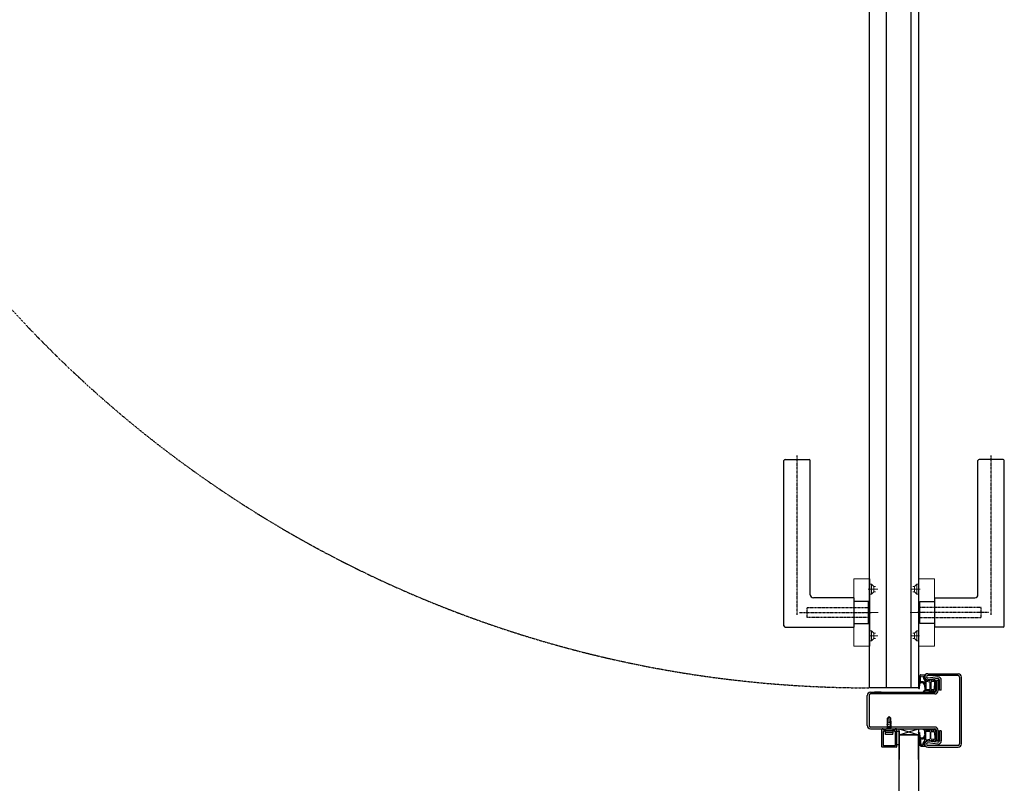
# Model space of a CAD drawing. Header units: millimetres. Extents: x -4577 to 1032787, y -66234 to 201209.
# Tile 206 of 256: x 16688 to 17492, y -13527 to -12904. Entities that reach past the tile are written whole.
import ezdxf

# ---------------------------------------------------------------- set-up
doc = ezdxf.new("R2010")
doc.units = ezdxf.units.MM
for name, pattern in [('510_5_2OG_ELT_1004$0$11-07-22_DS_2OG$0$AUSGEZOGEN', [0]), ('510_5_2OG_ELT_1004$0$11-07-22_DS_2OG$0$STRICHLINIE_S4', [0.095, 0.06, -0.035]), ('510_5_2OG_ELT_1004$0$11-07-22_DS_2OG$0$VERDECKT2_S2', [0.17, 0.1, -0.07])]:
    doc.linetypes.add(name, pattern=pattern)
for name, color, linetype in [('510_5_2OG_ELT_1004$0$11-07-22_DS_2OG$0$2DKont', 8, '510_5_2OG_ELT_1004$0$11-07-22_DS_2OG$0$AUSGEZOGEN'), ('510_5_2OG_ELT_1004$0$11-07-22_DS_2OG$0$2DSchraff', 8, '510_5_2OG_ELT_1004$0$11-07-22_DS_2OG$0$AUSGEZOGEN'), ('510_5_2OG_ELT_1004$0$11-07-22_DS_2OG$0$Mieterausbau', 8, '510_5_2OG_ELT_1004$0$11-07-22_DS_2OG$0$AUSGEZOGEN')]:
    doc.layers.add(name, color=color, linetype=linetype)

# ---------------------------------------------------------------- blocks, each defined once
blk = doc.blocks.new('510_5_2OG_ELT_1004$0$11-07-22_DS_2OG$0$G01_Schr', base_point=(-0.006, -0.01))
at = {"layer": '510_5_2OG_ELT_1004$0$11-07-22_DS_2OG$0$2DSchraff'}
h = blk.add_hatch(color=7, dxfattribs=at)
h.dxf.hatch_style = 2
h.paths.add_polyline_path([(-0.006, 0.0003), (-0.006, 0.00029), (-0.006, 0.00027), (-0.006, 0.00026), (-0.006, 0.00025), (-0.00599, 0.00024), (-0.00599, 0.00022), (-0.00599, 0.00021), (-0.00598, 0.0002), (-0.00598, 0.00019), (-0.00597, 0.00017), (-0.00597, 0.00016), (-0.00596, 0.00015), (-0.00595, 0.00014), (-0.00595, 0.00013), (-0.00594, 0.00012), (-0.00593, 0.00011), (-0.00592, 0.0001), (-0.00591, 0.00009), (-0.0059, 0.00008), (-0.00589, 0.00007), (-0.00588, 0.00006), (-0.00587, 0.00005), (-0.00586, 0.00005), (-0.00585, 0.00004), (-0.00584, 0.00003), (-0.00583, 0.00003), (-0.00581, 0.00002), (-0.0058, 0.00002), (-0.00579, 0.00001), (-0.00578, 0.00001), (-0.00576, 0.00001), (-0.00575, 0), (-0.00574, 0), (-0.00573, 0), (-0.00571, 0), (-0.0057, 0), (-0.0051, 0), (-0.00509, 0), (-0.00507, 0), (-0.00506, 0), (-0.00505, 0), (-0.00504, 0.00001), (-0.00502, 0.00001), (-0.00501, 0.00001), (-0.005, 0.00002), (-0.00499, 0.00002), (-0.00497, 0.00003), (-0.00496, 0.00003), (-0.00495, 0.00004), (-0.00494, 0.00005), (-0.00493, 0.00005), (-0.00492, 0.00006), (-0.00491, 0.00007), (-0.0049, 0.00008), (-0.00489, 0.00009), (-0.00488, 0.0001), (-0.00487, 0.00011), (-0.00486, 0.00012), (-0.00485, 0.00013), (-0.00485, 0.00014), (-0.00484, 0.00015), (-0.00483, 0.00016), (-0.00483, 0.00017), (-0.00482, 0.00019), (-0.00482, 0.0002), (-0.00481, 0.00021), (-0.00481, 0.00022), (-0.00481, 0.00024), (-0.0048, 0.00025), (-0.0048, 0.00026), (-0.0048, 0.00027), (-0.0048, 0.00029), (-0.0048, 0.0003), (-0.0048, 0.00043), (-0.0048, 0.00044), (-0.0048, 0.00045), (-0.0048, 0.00046), (-0.0048, 0.00047), (-0.00479, 0.00049), (-0.00479, 0.0005), (-0.00479, 0.00051), (-0.00478, 0.00052), (-0.00478, 0.00053), (-0.00477, 0.00055), (-0.00477, 0.00056), (-0.00476, 0.00057), (-0.00476, 0.00058), (-0.00475, 0.00059), (-0.00474, 0.0006), (-0.00474, 0.00061), (-0.00473, 0.00062), (-0.00472, 0.00063), (-0.00471, 0.00064), (-0.0047, 0.00065), (-0.00469, 0.00065), (-0.00468, 0.00066), (-0.00468, 0.00067), (-0.00466, 0.00068), (-0.00465, 0.00068), (-0.00464, 0.00069), (-0.00463, 0.00069), (-0.00462, 0.0007), (-0.00461, 0.0007), (-0.0046, 0.00071), (-0.00459, 0.00071), (-0.00457, 0.00072), (-0.00456, 0.00072), (-0.00455, 0.00072), (-0.00454, 0.00072), (-0.00453, 0.00072), (-0.00379, 0.00079), (-0.00378, 0.00079), (-0.00377, 0.00079), (-0.00377, 0.00079), (-0.00376, 0.00079), (-0.00375, 0.00079), (-0.00374, 0.0008), (-0.00374, 0.0008), (-0.00373, 0.0008), (-0.00372, 0.0008), (-0.00371, 0.00081), (-0.00371, 0.00081), (-0.0037, 0.00081), (-0.00369, 0.00081), (-0.00368, 0.00082), (-0.00368, 0.00082), (-0.00367, 0.00083), (-0.00366, 0.00083), (-0.00366, 0.00083), (-0.00365, 0.00084), (-0.00364, 0.00084), (-0.00364, 0.00085), (-0.00363, 0.00085), (-0.00362, 0.00086), (-0.00362, 0.00086), (-0.00361, 0.00087), (-0.00361, 0.00087), (-0.0036, 0.00088), (-0.00359, 0.00089), (-0.00359, 0.00089), (-0.00358, 0.0009), (-0.00358, 0.0009), (-0.00357, 0.00091), (-0.00357, 0.00092), (-0.00357, 0.00092), (-0.00356, 0.00093), (-0.00356, 0.00094), (-0.00302, 0.00186), (-0.00301, 0.0019), (-0.00301, 0.00195), (-0.003, 0.00199), (-0.00301, 0.00204), (-0.00301, 0.00208), (-0.00302, 0.00213), (-0.00303, 0.00217), (-0.00305, 0.00221), (-0.00307, 0.00225), (-0.0031, 0.00229), (-0.00312, 0.00233), (-0.00315, 0.00236), (-0.00319, 0.00239), (-0.00322, 0.00242), (-0.00326, 0.00244), (-0.0033, 0.00246), (-0.00335, 0.00248), (-0.00339, 0.00249), (-0.00343, 0.0025), (-0.00348, 0.0025), (-0.00352, 0.0025), (-0.00357, 0.0025), (-0.00361, 0.00249), (-0.00366, 0.00248), (-0.0037, 0.00246), (-0.00374, 0.00244), (-0.00378, 0.00242), (-0.00382, 0.00239), (-0.00385, 0.00236), (-0.00388, 0.00233), (-0.00391, 0.00229), (-0.00393, 0.00225), (-0.00395, 0.00221), (-0.00397, 0.00217), (-0.00398, 0.00213), (-0.00399, 0.00208), (-0.004, 0.00205), (-0.00401, 0.00202), (-0.00402, 0.00199), (-0.00404, 0.00196), (-0.00405, 0.00193), (-0.00407, 0.0019), (-0.00409, 0.00187), (-0.00412, 0.00185), (-0.00414, 0.00183), (-0.00417, 0.00181), (-0.0042, 0.00179), (-0.00423, 0.00178), (-0.00426, 0.00176), (-0.00429, 0.00175), (-0.00433, 0.00175), (-0.00436, 0.00174), (-0.00439, 0.00174), (-0.00443, 0.00174), (-0.00446, 0.00175), (-0.00449, 0.00175), (-0.00452, 0.00176), (-0.00456, 0.00177), (-0.00459, 0.00179), (-0.00462, 0.00181), (-0.00464, 0.00183), (-0.00467, 0.00185), (-0.00469, 0.00187), (-0.00471, 0.0019), (-0.00473, 0.00192), (-0.00475, 0.00195), (-0.00477, 0.00198), (-0.00478, 0.00201), (-0.00479, 0.00205), (-0.00479, 0.00208), (-0.0048, 0.00211), (-0.0048, 0.00215), (-0.0048, 0.0135), (-0.0048, 0.01351), (-0.0048, 0.01353), (-0.0048, 0.01354), (-0.0048, 0.01355), (-0.00479, 0.01356), (-0.00479, 0.01358), (-0.00479, 0.01359), (-0.00478, 0.0136), (-0.00478, 0.01361), (-0.00477, 0.01363), (-0.00477, 0.01364), (-0.00476, 0.01365), (-0.00475, 0.01366), (-0.00475, 0.01367), (-0.00474, 0.01368), (-0.00473, 0.01369), (-0.00472, 0.0137), (-0.00471, 0.01371), (-0.0047, 0.01372), (-0.00469, 0.01373), (-0.00468, 0.01374), (-0.00467, 0.01375), (-0.00466, 0.01375), (-0.00465, 0.01376), (-0.00464, 0.01377), (-0.00463, 0.01377), (-0.00461, 0.01378), (-0.0046, 0.01378), (-0.00459, 0.01379), (-0.00458, 0.01379), (-0.00456, 0.01379), (-0.00455, 0.0138), (-0.00454, 0.0138), (-0.00453, 0.0138), (-0.00451, 0.0138), (-0.0045, 0.0138), (0.0045, 0.0138), (0.00451, 0.0138), (0.00453, 0.0138), (0.00454, 0.0138), (0.00455, 0.0138), (0.00456, 0.01379), (0.00458, 0.01379), (0.00459, 0.01379), (0.0046, 0.01378), (0.00461, 0.01378), (0.00463, 0.01377), (0.00464, 0.01377), (0.00465, 0.01376), (0.00466, 0.01375), (0.00467, 0.01375), (0.00468, 0.01374), (0.00469, 0.01373), (0.0047, 0.01372), (0.00471, 0.01371), (0.00472, 0.0137), (0.00473, 0.01369), (0.00474, 0.01368), (0.00475, 0.01367), (0.00475, 0.01366), (0.00476, 0.01365), (0.00477, 0.01364), (0.00477, 0.01363), (0.00478, 0.01361), (0.00478, 0.0136), (0.00479, 0.01359), (0.00479, 0.01358), (0.00479, 0.01356), (0.0048, 0.01355), (0.0048, 0.01354), (0.0048, 0.01353), (0.0048, 0.01351), (0.0048, 0.0135), (0.0048, 0.00215), (0.0048, 0.00211), (0.00479, 0.00208), (0.00479, 0.00205), (0.00478, 0.00201), (0.00477, 0.00198), (0.00475, 0.00195), (0.00473, 0.00192), (0.00471, 0.0019), (0.00469, 0.00187), (0.00467, 0.00185), (0.00464, 0.00183), (0.00462, 0.00181), (0.00459, 0.00179), (0.00456, 0.00177), (0.00453, 0.00176), (0.00449, 0.00175), (0.00446, 0.00175), (0.00443, 0.00174), (0.00439, 0.00174), (0.00436, 0.00174), (0.00433, 0.00175), (0.00429, 0.00175), (0.00426, 0.00176), (0.00423, 0.00178), (0.0042, 0.00179), (0.00417, 0.00181), (0.00414, 0.00183), (0.00412, 0.00185), (0.00409, 0.00187), (0.00407, 0.0019), (0.00405, 0.00193), (0.00404, 0.00195), (0.00402, 0.00198), (0.00401, 0.00202), (0.004, 0.00205), (0.00399, 0.00208), (0.00398, 0.00213), (0.00397, 0.00217), (0.00395, 0.00221), (0.00393, 0.00225), (0.0039, 0.00229), (0.00388, 0.00232), (0.00385, 0.00236), (0.00381, 0.00239), (0.00377, 0.00241), (0.00374, 0.00244), (0.00369, 0.00246), (0.00365, 0.00247), (0.00361, 0.00249), (0.00356, 0.00249), (0.00352, 0.0025), (0.00347, 0.0025), (0.00343, 0.0025), (0.00338, 0.00249), (0.00334, 0.00248), (0.0033, 0.00246), (0.00325, 0.00244), (0.00322, 0.00242), (0.00318, 0.00239), (0.00314, 0.00236), (0.00311, 0.00233), (0.00308, 0.00229), (0.00306, 0.00226), (0.00304, 0.00222), (0.00302, 0.00217), (0.003, 0.00213), (0.00299, 0.00209), (0.00299, 0.00204), (0.00298, 0.002), (0.00298, 0.00195), (0.00299, 0.00191), (0.003, 0.00186), (0.00353, 0.00094), (0.00354, 0.00093), (0.00354, 0.00093), (0.00355, 0.00092), (0.00355, 0.00091), (0.00355, 0.00091), (0.00356, 0.0009), (0.00356, 0.00089), (0.00357, 0.00089), (0.00358, 0.00088), (0.00358, 0.00088), (0.00359, 0.00087), (0.00359, 0.00087), (0.0036, 0.00086), (0.0036, 0.00085), (0.00361, 0.00085), (0.00362, 0.00085), (0.00362, 0.00084), (0.00363, 0.00084), (0.00364, 0.00083), (0.00364, 0.00083), (0.00365, 0.00082), (0.00366, 0.00082), (0.00367, 0.00082), (0.00367, 0.00081), (0.00368, 0.00081), (0.00369, 0.00081), (0.0037, 0.00081), (0.0037, 0.0008), (0.00371, 0.0008), (0.00372, 0.0008), (0.00373, 0.0008), (0.00373, 0.00079), (0.00374, 0.00079), (0.00375, 0.00079), (0.00376, 0.00079), (0.00377, 0.00079), (0.00453, 0.00072), (0.00454, 0.00072), (0.00455, 0.00072), (0.00456, 0.00072), (0.00457, 0.00072), (0.00459, 0.00071), (0.0046, 0.00071), (0.00461, 0.0007), (0.00462, 0.0007), (0.00463, 0.00069), (0.00464, 0.00069), (0.00465, 0.00068), (0.00466, 0.00068), (0.00468, 0.00067), (0.00468, 0.00066), (0.00469, 0.00065), (0.0047, 0.00065), (0.00471, 0.00064), (0.00472, 0.00063), (0.00473, 0.00062), (0.00474, 0.00061), (0.00474, 0.0006), (0.00475, 0.00059), (0.00476, 0.00058), (0.00476, 0.00057), (0.00477, 0.00056), (0.00477, 0.00055), (0.00478, 0.00053), (0.00478, 0.00052), (0.00479, 0.00051), (0.00479, 0.0005), (0.00479, 0.00049), (0.0048, 0.00047), (0.0048, 0.00046), (0.0048, 0.00045), (0.0048, 0.00044), (0.0048, 0.00043), (0.0048, 0.0003), (0.0048, 0.00029), (0.0048, 0.00027), (0.0048, 0.00026), (0.0048, 0.00025), (0.00481, 0.00024), (0.00481, 0.00022), (0.00481, 0.00021), (0.00482, 0.0002), (0.00482, 0.00019), (0.00483, 0.00017), (0.00483, 0.00016), (0.00484, 0.00015), (0.00485, 0.00014), (0.00485, 0.00013), (0.00486, 0.00012), (0.00487, 0.00011), (0.00488, 0.0001), (0.00489, 0.00009), (0.0049, 0.00008), (0.00491, 0.00007), (0.00492, 0.00006), (0.00493, 0.00005), (0.00494, 0.00005), (0.00495, 0.00004), (0.00496, 0.00003), (0.00497, 0.00003), (0.00499, 0.00002), (0.005, 0.00002), (0.00501, 0.00001), (0.00502, 0.00001), (0.00504, 0.00001), (0.00505, 0), (0.00506, 0), (0.00507, 0), (0.00509, 0), (0.0051, 0), (0.0057, 0), (0.00571, 0), (0.00573, 0), (0.00574, 0), (0.00575, 0), (0.00576, 0.00001), (0.00578, 0.00001), (0.00579, 0.00001), (0.0058, 0.00002), (0.00581, 0.00002), (0.00583, 0.00003), (0.00584, 0.00003), (0.00585, 0.00004), (0.00586, 0.00005), (0.00587, 0.00005), (0.00588, 0.00006), (0.00589, 0.00007), (0.0059, 0.00008), (0.00591, 0.00009), (0.00592, 0.0001), (0.00593, 0.00011), (0.00594, 0.00012), (0.00595, 0.00013), (0.00595, 0.00014), (0.00596, 0.00015), (0.00597, 0.00016), (0.00597, 0.00017), (0.00598, 0.00019), (0.00598, 0.0002), (0.00599, 0.00021), (0.00599, 0.00022), (0.00599, 0.00024), (0.006, 0.00025), (0.006, 0.00026), (0.006, 0.00027), (0.006, 0.00029), (0.006, 0.0003), (0.006, 0.0147), (0.006, 0.01471), (0.006, 0.01473), (0.006, 0.01474), (0.006, 0.01475), (0.00599, 0.01476), (0.00599, 0.01478), (0.00599, 0.01479), (0.00598, 0.0148), (0.00598, 0.01481), (0.00597, 0.01483), (0.00597, 0.01484), (0.00596, 0.01485), (0.00595, 0.01486), (0.00595, 0.01487), (0.00594, 0.01488), (0.00593, 0.01489), (0.00592, 0.0149), (0.00591, 0.01491), (0.0059, 0.01492), (0.00589, 0.01493), (0.00588, 0.01494), (0.00587, 0.01495), (0.00586, 0.01495), (0.00585, 0.01496), (0.00584, 0.01497), (0.00583, 0.01497), (0.00581, 0.01498), (0.0058, 0.01498), (0.00579, 0.01499), (0.00578, 0.01499), (0.00576, 0.01499), (0.00575, 0.015), (0.00574, 0.015), (0.00573, 0.015), (0.00571, 0.015), (0.0057, 0.015), (-0.0057, 0.015), (-0.00571, 0.015), (-0.00573, 0.015), (-0.00574, 0.015), (-0.00575, 0.015), (-0.00576, 0.01499), (-0.00578, 0.01499), (-0.00579, 0.01499), (-0.0058, 0.01498), (-0.00581, 0.01498), (-0.00583, 0.01497), (-0.00584, 0.01497), (-0.00585, 0.01496), (-0.00586, 0.01495), (-0.00587, 0.01495), (-0.00588, 0.01494), (-0.00589, 0.01493), (-0.0059, 0.01492), (-0.00591, 0.01491), (-0.00592, 0.0149), (-0.00593, 0.01489), (-0.00594, 0.01488), (-0.00595, 0.01487), (-0.00595, 0.01486), (-0.00596, 0.01485), (-0.00597, 0.01484), (-0.00597, 0.01483), (-0.00598, 0.01481), (-0.00598, 0.0148), (-0.00599, 0.01479), (-0.00599, 0.01478), (-0.00599, 0.01476), (-0.006, 0.01475), (-0.006, 0.01474), (-0.006, 0.01473), (-0.006, 0.01471), (-0.006, 0.0147)])
at = {"layer": '510_5_2OG_ELT_1004$0$11-07-22_DS_2OG$0$2DKont'}
for p, q in [((-0.006, 0.0003), (-0.006, 0.0147)), ((-0.0057, 0.015), (0.0057, 0.015)), ((-0.0048, 0.00215), (-0.0048, 0.0135)), ((-0.0045, 0.0138), (0.0045, 0.0138)), ((0.0048, 0.0135), (0.0048, 0.00215)), ((0.006, 0.0147), (0.006, 0.0003)), ((-0.0057, 0), (-0.0051, 0)), ((-0.0048, 0.0003), (-0.0048, 0.00043)), ((-0.00379, 0.00079), (-0.00453, 0.00072)), ((-0.00302, 0.00186), (-0.00356, 0.00094)), ((-0.003, 0.0045), (-0.00315, 0.0026)), ((0.00315, 0.0026), (-0.00315, 0.0026)), ((-0.00315, 0.0026), (-0.00275, 0.0013)), ((-0.003, 0.0045), (0.003, 0.0045)), ((0.00275, 0.0013), (-0.00275, 0.0013)), ((-0.00275, 0), (-0.00275, 0.0013)), ((0.00275, 0), (-0.00275, 0)), ((-0.00135, 0), (-0.00135, -0.00865)), ((0.00315, 0.0026), (0.00275, 0.0013)), ((0.00275, 0.0013), (0.00275, 0)), ((0.003, 0.0045), (0.00315, 0.0026)), ((0.003, 0.00186), (0.00353, 0.00094)), ((0.00377, 0.00079), (0.00453, 0.00072)), ((0.0048, 0.00043), (0.0048, 0.0003)), ((0.0051, 0), (0.0057, 0)), ((0.0019, -0.0005), (-0.0019, -0.00125)), ((-0.0019, -0.00125), (-0.0019, -0.00125)), ((-0.0019, -0.00125), (-0.00135, -0.00136)), ((0.0019, -0.002), (-0.0019, -0.00275)), ((-0.0019, -0.00275), (-0.00135, -0.00286)), ((0.0019, -0.0035), (-0.0019, -0.00425)), ((-0.0019, -0.00425), (-0.00135, -0.00436)), ((0.0019, -0.005), (-0.0019, -0.00575)), ((-0.0019, -0.00575), (-0.00135, -0.00586)), ((0, -0.00538), (0, -0.01)), ((0.00135, 0), (0.00135, -0.00865)), ((0.00135, -0.00039), (0.0019, -0.0005)), ((0.00135, -0.00189), (0.0019, -0.002)), ((0.00135, -0.00339), (0.0019, -0.0035)), ((0.00135, -0.00489), (0.0019, -0.005)), ((0, -0.01), (-0.00135, -0.00865)), ((0.00135, -0.00865), (0, -0.00905)), ((0, -0.01), (0.00135, -0.00865))]:
    blk.add_line(p, q, dxfattribs=at)
for centre, radius, start, end in [((-0.0057, 0.0147), 0.0003, 90, 180), ((-0.0045, 0.0135), 0.0003, 90, 180), ((0.0045, 0.0135), 0.0003, 0, 90), ((0.0057, 0.0147), 0.0003, 0, 90), ((-0.0057, 0.0003), 0.0003, 180, 270), ((-0.0051, 0.0003), 0.0003, 270, 360), ((-0.00439, 0.00215), 0.000406, 180, 350.66978), ((-0.0045, 0.00043), 0.0003, 95, 180), ((-0.00382, 0.00109), 0.0003, 275, 330), ((0.00379, 0.00109), 0.0003, 210, 265), ((0.00439, 0.00215), 0.000406, 189.33022, 360), ((0.0045, 0.00043), 0.0003, 0, 85), ((0.0051, 0.0003), 0.0003, 180, 270), ((0.0057, 0.0003), 0.0003, 270, 360)]:
    blk.add_arc(centre, radius, start, end, dxfattribs=at)
blk = doc.blocks.new('510_5_2OG_ELT_1004$0$11-07-22_DS_2OG$0$DichtngKämpfer', base_point=(-0.0095, -0.00178, -0.00443))
for p, q in [((-0.00868, 0.01107), (-0.0093, 0.01107)), ((-0.0093, 0.01067), (-0.00872, 0.01067)), ((-0.00742, 0.01244), (-0.00868, 0.01107)), ((-0.00765, 0.01127), (-0.00706, 0.01211)), ((-0.00705, 0.01127), (-0.00765, 0.01127)), ((-0.00587, 0.01244), (-0.00705, 0.01127)), ((-0.0061, 0.01125), (-0.00551, 0.0121)), ((-0.00529, 0.0113), (-0.0061, 0.01125)), ((-0.00412, 0.01244), (-0.00529, 0.0113)), ((-0.00434, 0.0113), (-0.00376, 0.0121)), ((-0.00078, 0.01148), (-0.00434, 0.0113)), ((-0.00434, 0.01), (-0.00434, 0.00444)), ((-0.00121, 0.01048), (-0.00404, 0.0103)), ((-0.00091, 0.00377), (-0.00091, 0.01018)), ((-0.00015, 0.00836), (-0.00015, 0.01107)), ((0.00124, 0.01249), (0.00124, 0.01249)), ((0.0043, 0.00943), (0.00389, 0.0056)), ((0.00496, 0.00908), (0.00389, -0.00097)), ((-0.0093, 0.00387), (-0.00786, 0.002)), ((-0.00757, 0.00294), (-0.00697, 0.00296)), ((-0.00741, 0.0022), (-0.00757, 0.00294)), ((-0.00697, 0.00296), (-0.00563, 0.00216)), ((-0.00589, 0.00304), (-0.0054, 0.00308)), ((-0.00538, 0.00256), (-0.00589, 0.00304)), ((-0.0054, 0.00308), (-0.00352, 0.00238)), ((-0.00342, 0.00287), (-0.00413, 0.00311)), ((-0.00211, 0.00273), (-0.00413, 0.00311)), ((-0.00126, 0.00348), (-0.00403, 0.00414)), ((-0.00015, 0.00293), (-0.00015, 0.00619)), ((0.00042, 0.00636), (-0.00004, 0.00771)), ((0.00379, 0.0046), (0.00325, -0.00052)), ((0.00306, -0.00155), (0.00001, -0.00178)), ((0.00318, -0.00054), (0.00138, -0.00067))]:
    blk.add_line(p, q)
blk.add_lwpolyline([(-0.00829, 0.00423), (-0.00829, 0.00422), (-0.00829, 0.0042), (-0.00829, 0.00419), (-0.00829, 0.00418), (-0.00829, 0.00416), (-0.00828, 0.00415), (-0.00828, 0.00414), (-0.00828, 0.00412), (-0.00827, 0.00411), (-0.00827, 0.0041), (-0.00826, 0.00409), (-0.00825, 0.00408), (-0.00825, 0.00406), (-0.00824, 0.00405), (-0.00823, 0.00404), (-0.00822, 0.00403), (-0.00821, 0.00402), (-0.00818, 0.00399), (-0.00817, 0.00398), (-0.00816, 0.00398), (-0.00815, 0.00397), (-0.00814, 0.00396), (-0.00813, 0.00396), (-0.00811, 0.00395), (-0.0081, 0.00395), (-0.00809, 0.00394), (-0.00808, 0.00394), (-0.00806, 0.00393), (-0.00805, 0.00393), (-0.00804, 0.00393), (-0.00802, 0.00393), (-0.00801, 0.00393), (-0.008, 0.00392), (-0.00798, 0.00393), (-0.00538, 0.00409), (-0.00537, 0.00409), (-0.00535, 0.00409), (-0.00534, 0.00409), (-0.00533, 0.0041), (-0.00532, 0.0041), (-0.0053, 0.0041), (-0.00529, 0.00411), (-0.00528, 0.00411), (-0.00527, 0.00412), (-0.00526, 0.00412), (-0.00525, 0.00413), (-0.00523, 0.00413), (-0.00522, 0.00414), (-0.00521, 0.00415), (-0.0052, 0.00416), (-0.00515, 0.00421), (-0.00514, 0.00422), (-0.00514, 0.00423), (-0.00513, 0.00424), (-0.00512, 0.00425), (-0.00512, 0.00427), (-0.00511, 0.00428), (-0.00511, 0.00429), (-0.0051, 0.0043), (-0.0051, 0.00431), (-0.0051, 0.00433), (-0.0051, 0.00434), (-0.00509, 0.00435), (-0.00509, 0.00436), (-0.00509, 0.00438), (-0.00509, 0.00439), (-0.00509, 0.01), (-0.00509, 0.01001), (-0.00509, 0.01003), (-0.00509, 0.01004), (-0.0051, 0.01005), (-0.0051, 0.01006), (-0.0051, 0.01008), (-0.00511, 0.01009), (-0.00511, 0.0101), (-0.00511, 0.01011), (-0.00512, 0.01013), (-0.00513, 0.01014), (-0.00513, 0.01015), (-0.00514, 0.01016), (-0.00515, 0.01017), (-0.00515, 0.01018), (-0.00516, 0.01019), (-0.00521, 0.01024), (-0.00522, 0.01025), (-0.00523, 0.01025), (-0.00524, 0.01026), (-0.00525, 0.01027), (-0.00526, 0.01027), (-0.00528, 0.01028), (-0.00529, 0.01028), (-0.0053, 0.01029), (-0.00531, 0.01029), (-0.00533, 0.01029), (-0.00534, 0.0103), (-0.00535, 0.0103), (-0.00537, 0.0103), (-0.00538, 0.0103), (-0.00539, 0.0103), (-0.00748, 0.01027), (-0.00749, 0.01027), (-0.0075, 0.01027), (-0.00752, 0.01027), (-0.00753, 0.01027), (-0.00754, 0.01027), (-0.00755, 0.01027), (-0.00756, 0.01026), (-0.00757, 0.01026), (-0.00759, 0.01026), (-0.0076, 0.01025), (-0.00761, 0.01025), (-0.00762, 0.01024), (-0.00763, 0.01024), (-0.00764, 0.01023), (-0.00774, 0.01012), (-0.00775, 0.01011), (-0.00775, 0.0101), (-0.00776, 0.01009), (-0.00776, 0.01008), (-0.00777, 0.01007), (-0.00777, 0.01005), (-0.00777, 0.01004), (-0.00778, 0.01003), (-0.00778, 0.01002), (-0.0078, 0.00986), (-0.00783, 0.0097), (-0.00785, 0.00954), (-0.00787, 0.00938), (-0.00789, 0.00922), (-0.00792, 0.00906), (-0.00794, 0.0089), (-0.00796, 0.00874), (-0.00798, 0.00858), (-0.008, 0.00842), (-0.00802, 0.00826), (-0.00803, 0.0081), (-0.00805, 0.00794), (-0.00807, 0.00778), (-0.00809, 0.00762), (-0.0081, 0.00746), (-0.00812, 0.0073), (-0.00813, 0.00713), (-0.00815, 0.00697), (-0.00816, 0.00681), (-0.00817, 0.00665), (-0.00818, 0.00649), (-0.0082, 0.00633), (-0.00821, 0.00617), (-0.00822, 0.00601), (-0.00823, 0.00585), (-0.00824, 0.00568), (-0.00824, 0.00552), (-0.00825, 0.00536), (-0.00826, 0.0052), (-0.00827, 0.00504), (-0.00827, 0.00488), (-0.00828, 0.00472), (-0.00828, 0.00455), (-0.00829, 0.00439)], close=True)
for points in [[(-0.00404, 0.0103), (-0.00409, 0.0103), (-0.00414, 0.01028), (-0.00419, 0.01026), (-0.00423, 0.01023), (-0.00427, 0.01019), (-0.0043, 0.01015), (-0.00432, 0.0101), (-0.00434, 0.01005), (-0.00434, 0.01)], [(-0.00376, 0.0121), (-0.00373, 0.01214), (-0.00372, 0.01218), (-0.00371, 0.01222), (-0.00371, 0.01227), (-0.00372, 0.01231), (-0.00374, 0.01236), (-0.00376, 0.01239), (-0.00379, 0.01243), (-0.00383, 0.01245), (-0.00387, 0.01247), (-0.00391, 0.01249), (-0.00395, 0.01249), (-0.004, 0.01249), (-0.00404, 0.01248), (-0.00408, 0.01246), (-0.00412, 0.01244)], [(-0.00091, 0.01018), (-0.00091, 0.01023), (-0.00092, 0.01028), (-0.00095, 0.01033), (-0.00098, 0.01037), (-0.00101, 0.01041), (-0.00106, 0.01044), (-0.0011, 0.01046), (-0.00115, 0.01048), (-0.00121, 0.01048)], [(-0.00078, 0.01148), (-0.00064, 0.01148), (-0.0005, 0.01149), (-0.00037, 0.01151), (-0.00023, 0.01153), (-0.0001, 0.01157), (0.00003, 0.01161), (0.00015, 0.01166), (0.00028, 0.01172), (0.0004, 0.01179), (0.00051, 0.01186), (0.00062, 0.01194), (0.00073, 0.01203), (0.00083, 0.01212), (0.00092, 0.01222), (0.001, 0.01233), (0.00108, 0.01244)], [(-0.00016, 0.01107), (-0.00001, 0.01113), (0.00014, 0.0112), (0.00028, 0.01128), (0.00042, 0.01137), (0.00055, 0.01147), (0.00068, 0.01157), (0.0008, 0.01168), (0.00091, 0.0118), (0.00102, 0.01192), (0.00112, 0.01205), (0.00121, 0.01218), (0.0013, 0.01232)], [(-0.00015, 0.00836), (-0.00015, 0.00823), (-0.00014, 0.0081), (-0.00011, 0.00797), (-0.00008, 0.00784), (-0.00004, 0.00771)], [(0.00129, 0.01232), (0.0013, 0.01234), (0.00131, 0.01236), (0.00131, 0.01238), (0.00131, 0.0124), (0.0013, 0.01242), (0.00129, 0.01244), (0.00128, 0.01246), (0.00127, 0.01247), (0.00125, 0.01249), (0.00123, 0.01249), (0.00121, 0.0125), (0.00119, 0.0125), (0.00117, 0.0125), (0.00115, 0.01249), (0.00113, 0.01249), (0.00111, 0.01247), (0.00109, 0.01246), (0.00108, 0.01244), (0.00107, 0.01242)], [(0.00496, 0.00908), (0.00498, 0.00913), (0.00499, 0.00918), (0.005, 0.00924), (0.005, 0.00929), (0.00499, 0.00935), (0.00497, 0.0094), (0.00494, 0.00945), (0.00491, 0.0095), (0.00487, 0.00954), (0.00483, 0.00957), (0.00478, 0.0096), (0.00473, 0.00961), (0.00467, 0.00963), (0.00461, 0.00963), (0.00456, 0.00962), (0.0045, 0.00961), (0.00445, 0.00959), (0.00441, 0.00956), (0.00436, 0.00952), (0.00433, 0.00948), (0.0043, 0.00943)], [(-0.00434, 0.00444), (-0.00434, 0.00439), (-0.00432, 0.00434), (-0.0043, 0.00429), (-0.00427, 0.00424), (-0.00423, 0.00421), (-0.00418, 0.00418), (-0.00414, 0.00416), (-0.00408, 0.00414), (-0.00403, 0.00414)], [(-0.00352, 0.00238), (-0.00347, 0.00238), (-0.00343, 0.00239), (-0.00339, 0.00241), (-0.00335, 0.00243), (-0.00331, 0.00247), (-0.00329, 0.0025), (-0.00327, 0.00254), (-0.00325, 0.00258), (-0.00325, 0.00263), (-0.00325, 0.00267), (-0.00326, 0.00272), (-0.00328, 0.00276), (-0.00331, 0.00279), (-0.00334, 0.00283), (-0.00338, 0.00285), (-0.00342, 0.00287)], [(-0.00017, -0.00147), (-0.00009, -0.00134), (-0.00002, -0.00121), (0.00004, -0.00107), (0.00009, -0.00093), (0.00014, -0.00079), (0.00018, -0.00064), (0.00021, -0.00049), (0.00023, -0.00035), (0.00025, -0.0002), (0.00026, -0.00004), (0.00025, 0.00011), (0.00024, 0.00026), (0.00023, 0.00041), (0.0002, 0.00055), (0.00017, 0.0007), (0.00012, 0.00085), (0.00007, 0.00099), (0.00002, 0.00113), (-0.00005, 0.00126), (-0.00012, 0.00139), (-0.0002, 0.00152), (-0.00029, 0.00165), (-0.00038, 0.00176), (-0.00048, 0.00188), (-0.00059, 0.00199), (-0.0007, 0.00209), (-0.00081, 0.00218), (-0.00094, 0.00227), (-0.00106, 0.00235), (-0.00119, 0.00243), (-0.00133, 0.0025), (-0.00147, 0.00256), (-0.00161, 0.00261), (-0.00175, 0.00265), (-0.0019, 0.00269), (-0.00204, 0.00272), (-0.00219, 0.00274)], [(-0.00126, 0.00348), (-0.00121, 0.00347), (-0.00116, 0.00348), (-0.00111, 0.00349), (-0.00106, 0.00351), (-0.00101, 0.00354), (-0.00098, 0.00358), (-0.00095, 0.00362), (-0.00092, 0.00367), (-0.00091, 0.00372), (-0.00091, 0.00377)], [(-0.00015, 0.00619), (-0.00014, 0.00605), (-0.00011, 0.00591), (-0.00008, 0.00577), (-0.00004, 0.00564), (0.00001, 0.00551), (0.00007, 0.00538), (0.00014, 0.00525), (0.00021, 0.00513), (0.00029, 0.00501), (0.00037, 0.0049), (0.00047, 0.00479), (0.00056, 0.00469), (0.00067, 0.0046), (0.00078, 0.00451), (0.00089, 0.00442), (0.00101, 0.00435), (0.00114, 0.00428), (0.00127, 0.00422), (0.0014, 0.00417), (0.00153, 0.00412), (0.00167, 0.00408), (0.00181, 0.00406), (0.00195, 0.00404), (0.00209, 0.00402), (0.00223, 0.00402), (0.00237, 0.00402), (0.00251, 0.00404), (0.00265, 0.00406), (0.00279, 0.00409), (0.00293, 0.00412), (0.00306, 0.00417), (0.00319, 0.00422), (0.00332, 0.00428), (0.00344, 0.00435), (0.00356, 0.00443), (0.00368, 0.00451), (0.00379, 0.0046)], [(0.00122, -0.0005), (0.00124, -0.00033), (0.00125, -0.00015), (0.00126, 0.00002), (0.00125, 0.0002), (0.00124, 0.00037), (0.00122, 0.00055), (0.00119, 0.00072), (0.00115, 0.00089), (0.0011, 0.00106), (0.00105, 0.00123), (0.00099, 0.0014), (0.00092, 0.00156), (0.00084, 0.00172), (0.00076, 0.00187), (0.00067, 0.00202), (0.00057, 0.00217), (0.00046, 0.00231), (0.00035, 0.00245), (0.00023, 0.00258), (0.00011, 0.0027), (-0.00002, 0.00282), (-0.00015, 0.00293)], [(0.00042, 0.00636), (0.00046, 0.00624), (0.0005, 0.00611), (0.00055, 0.006), (0.00061, 0.00588), (0.00068, 0.00577), (0.00075, 0.00566), (0.00083, 0.00556), (0.00092, 0.00546), (0.00101, 0.00537), (0.00111, 0.00529), (0.00121, 0.00521), (0.00132, 0.00514), (0.00143, 0.00508), (0.00155, 0.00502), (0.00167, 0.00498), (0.00179, 0.00494), (0.00192, 0.0049), (0.00205, 0.00488), (0.00218, 0.00487), (0.0023, 0.00486), (0.00243, 0.00486), (0.00256, 0.00487), (0.00269, 0.00489), (0.00282, 0.00491), (0.00294, 0.00495), (0.00306, 0.00499), (0.00318, 0.00504), (0.0033, 0.0051), (0.00341, 0.00517), (0.00352, 0.00524), (0.00362, 0.00532), (0.00372, 0.00541), (0.00381, 0.0055), (0.00389, 0.0056)], [(-0.00017, -0.00147), (-0.00019, -0.0015), (-0.0002, -0.00154), (-0.0002, -0.00158), (-0.0002, -0.00161), (-0.00019, -0.00165), (-0.00017, -0.00168), (-0.00015, -0.00171), (-0.00012, -0.00174), (-0.00009, -0.00176), (-0.00006, -0.00177), (-0.00002, -0.00178), (0.00001, -0.00178)], [(0.00122, -0.0005), (0.00122, -0.00053), (0.00122, -0.00056), (0.00123, -0.00058), (0.00125, -0.0006), (0.00126, -0.00063), (0.00128, -0.00064), (0.0013, -0.00066), (0.00133, -0.00067), (0.00136, -0.00067), (0.00138, -0.00067)], [(0.00306, -0.00155), (0.00316, -0.00154), (0.00325, -0.00152), (0.00334, -0.00149), (0.00343, -0.00145), (0.00351, -0.0014), (0.00359, -0.00135), (0.00367, -0.00128), (0.00374, -0.00121), (0.0038, -0.00114), (0.00385, -0.00106), (0.00389, -0.00097)], [(0.00318, -0.00054), (0.0032, -0.00054), (0.00321, -0.00053), (0.00322, -0.00053), (0.00323, -0.00053), (0.00325, -0.00052)]]:
    blk.add_lwpolyline(points)
for centre, radius, start, end in [((-0.0093, 0.01087), 0.0002, 90, 270), ((0.04446, 0.00271), 0.05378, 171.48768, 178.76397), ((-0.00726, 0.01225), 0.000248, 324.95722, 130.45112), ((-0.00571, 0.01224), 0.00025, 324.75503, 129.27123), ((-0.00765, 0.00213), 0.00025, 211.96837, 16.48456)]:
    blk.add_arc(centre, radius, start, end)
blk = doc.blocks.new('510_5_2OG_ELT_1004$0$11-07-22_DS_2OG$0$COMPLEXOBJECT_188')
at = {"layer": '510_5_2OG_ELT_1004$0$11-07-22_DS_2OG$0$Mieterausbau', "color": 7, "linetype": '510_5_2OG_ELT_1004$0$11-07-22_DS_2OG$0$AUSGEZOGEN', "lineweight": 13}
for p, q in [((15.47324, 53.53136), (15.47324, 53.47656)), ((15.48624, 53.53136), (15.47324, 53.53136)), ((15.48624, 53.53136), (15.48624, 53.47656)), ((15.48773, 53.5271), (15.48624, 53.5271)), ((15.48773, 53.5271), (15.48773, 53.5188)), ((15.48964, 53.52521), (15.48773, 53.5271)), ((15.4929, 53.52296), (15.48503, 53.52296)), ((15.48773, 53.5188), (15.48624, 53.5188)), ((15.48964, 53.52071), (15.48773, 53.5188)), ((15.49104, 53.52521), (15.48964, 53.52521)), ((15.48964, 53.52521), (15.48964, 53.52071)), ((15.49104, 53.52071), (15.48964, 53.52071)), ((15.49306, 53.50396), (15.48149, 53.50396)), ((15.48773, 53.4891), (15.48624, 53.4891)), ((15.48773, 53.4891), (15.48773, 53.4808)), ((15.48964, 53.48721), (15.48773, 53.4891)), ((15.49104, 53.48721), (15.48964, 53.48721)), ((15.48964, 53.48721), (15.48964, 53.48271)), ((15.4929, 53.48496), (15.48551, 53.48496)), ((15.48773, 53.4808), (15.48624, 53.4808)), ((15.48964, 53.48271), (15.48773, 53.4808)), ((15.49104, 53.48271), (15.48964, 53.48271)), ((15.47324, 53.47656), (15.48624, 53.47656))]:
    blk.add_line(p, q, dxfattribs=at)
blk = doc.blocks.new('510_5_2OG_ELT_1004$0$11-07-22_DS_2OG$0$COMPLEXOBJECT_189')
at = {"layer": '510_5_2OG_ELT_1004$0$11-07-22_DS_2OG$0$Mieterausbau', "color": 7, "linetype": '510_5_2OG_ELT_1004$0$11-07-22_DS_2OG$0$AUSGEZOGEN', "lineweight": 13}
for p, q in [((15.52284, 53.52521), (15.52474, 53.5271)), ((15.52474, 53.5271), (15.52474, 53.5188)), ((15.52474, 53.5271), (15.52624, 53.5271)), ((15.52624, 53.53136), (15.52624, 53.47656)), ((15.52624, 53.53136), (15.53924, 53.53136)), ((15.53924, 53.53136), (15.53924, 53.47656)), ((15.51957, 53.52296), (15.52744, 53.52296)), ((15.52144, 53.52521), (15.52284, 53.52521)), ((15.52144, 53.52071), (15.52284, 53.52071)), ((15.52284, 53.52521), (15.52284, 53.52071)), ((15.52284, 53.52071), (15.52474, 53.5188)), ((15.52474, 53.5188), (15.52624, 53.5188)), ((15.51941, 53.50396), (15.53098, 53.50396)), ((15.52144, 53.48721), (15.52284, 53.48721)), ((15.52284, 53.48721), (15.52474, 53.4891)), ((15.52284, 53.48721), (15.52284, 53.48271)), ((15.52474, 53.4891), (15.52474, 53.4808)), ((15.52474, 53.4891), (15.52624, 53.4891)), ((15.51957, 53.48496), (15.52696, 53.48496)), ((15.52144, 53.48271), (15.52284, 53.48271)), ((15.52284, 53.48271), (15.52474, 53.4808)), ((15.52474, 53.4808), (15.52624, 53.4808)), ((15.53924, 53.47656), (15.52624, 53.47656))]:
    blk.add_line(p, q, dxfattribs=at)
blk = doc.blocks.new('510_5_2OG_ELT_1004')
at = {"layer": '510_5_2OG_ELT_1004$0$11-07-22_DS_2OG$0$Mieterausbau', "linetype": 'Continuous'}
h = blk.add_hatch(dxfattribs=at)
h.set_pattern_fill('SCHRAFFUR_1', color=256, scale=1000, style=0, pattern_type=2)
h.set_pattern_definition([(90, (1895.797, -66891.69), (-40, 5e-15), []), (90, (1875.797, -66891.69), (-40, 5e-15), [])])
h.paths.add_polyline_path([(17422.03, -13449.23), (17382.03, -13449.23), (17382.03, -12499.24), (17422.03, -12499.24)], flags=0)
at = {"layer": '510_5_2OG_ELT_1004$0$11-07-22_DS_2OG$0$Mieterausbau', "linetype": '510_5_2OG_ELT_1004$0$11-07-22_DS_2OG$0$AUSGEZOGEN'}
for p, q in [((17312.03, -13398.73), (17312.03, -13263.73)), ((17313.03, -13262.73), (17332.53, -13262.73)), ((17333.53, -13373.23), (17333.53, -13263.73)), ((17470.53, -13373.23), (17470.53, -13263.73)), ((17491.03, -13262.73), (17471.53, -13262.73)), ((17492.03, -13398.73), (17492.03, -13263.73)), ((17369.03, -13375.73), (17336.03, -13375.73)), ((17369.03, -13375.73), (17369.03, -13399.73)), ((17435.03, -13375.73), (17435.03, -13399.73)), ((17435.03, -13375.73), (17468.03, -13375.73)), ((17381.03, -13378.81), (17369.03, -13378.81)), ((17381.03, -13396.66), (17381.03, -13378.81)), ((17423.03, -13396.66), (17423.03, -13378.81)), ((17423.03, -13378.81), (17435.03, -13378.81)), ((17313.03, -13399.73), (17369.03, -13399.73)), ((17369.03, -13396.66), (17381.03, -13396.66)), ((17435.03, -13396.66), (17423.03, -13396.66)), ((17491.03, -13399.73), (17435.03, -13399.73)), ((17429.53, -13437.73), (17454.28, -13437.73)), ((17454.28, -13439.23), (17429.53, -13439.23)), ((17437.78, -13440.23), (17429.53, -13441.23)), ((17437.78, -13441.73), (17429.53, -13442.73)), ((17455.53, -13440.48), (17455.53, -13494.98)), ((17457.03, -13494.98), (17457.03, -13440.48)), ((17436.53, -13451.48), (17436.53, -13443.23)), ((17438.03, -13443.23), (17436.53, -13443.23)), ((17438.03, -13451.48), (17438.03, -13443.23)), ((17439.03, -13451.23), (17439.03, -13442.98)), ((17440.53, -13451.23), (17440.53, -13442.98)), ((17380.03, -13479.98), (17380.03, -13455.48)), ((17381.53, -13455.48), (17381.53, -13479.98)), ((17382.78, -13452.73), (17435.28, -13452.73)), ((17435.28, -13454.23), (17382.78, -13454.23)), ((17383.08, -13452.73), (17383.68, -13452.73)), ((17383.08, -13452.73), (17383.68, -13452.73)), ((17391.53, -13452.73), (17386.03, -13452.73)), ((17391.53, -13452.73), (17386.03, -13452.73)), ((17393.88, -13452.73), (17394.48, -13452.73)), ((17393.88, -13452.73), (17394.48, -13452.73)), ((17440.53, -13451.23), (17439.03, -13451.23)), ((17435.28, -13481.23), (17382.78, -13481.23)), ((17435.28, -13481.23), (17382.78, -13481.23)), ((17382.78, -13482.73), (17435.28, -13482.73)), ((17382.78, -13482.73), (17435.28, -13482.73)), ((17383.08, -13482.73), (17383.68, -13482.73)), ((17383.08, -13482.73), (17383.68, -13482.73)), ((17406.08, -13482.73), (17422.03, -13487.73)), ((17406.08, -13487.73), (17406.08, -13507.73)), ((17406.08, -13487.73), (17422.03, -13487.73)), ((17406.08, -14007.73), (17406.08, -13487.73)), ((17406.2, -13487.73), (17422.03, -13482.73)), ((17414.03, -13487.73), (17422.03, -13487.73)), ((17422.03, -13507.73), (17422.03, -13487.73)), ((17422.03, -13487.73), (17422.03, -14007.73)), ((17436.53, -13483.98), (17436.53, -13492.23)), ((17436.53, -13483.98), (17436.53, -13492.23)), ((17438.03, -13483.98), (17438.03, -13492.23)), ((17438.03, -13483.98), (17438.03, -13492.23)), ((17440.53, -13484.23), (17439.03, -13484.23)), ((17439.03, -13484.23), (17439.03, -13492.48)), ((17440.53, -13484.23), (17440.53, -13492.48)), ((17437.78, -13493.73), (17429.53, -13492.73)), ((17437.78, -13495.23), (17429.53, -13494.23)), ((17454.28, -13496.23), (17429.53, -13496.23)), ((17429.53, -13497.73), (17454.28, -13497.73)), ((17438.03, -13492.23), (17436.53, -13492.23)), ((17438.03, -13492.23), (17436.53, -13492.23))]:
    blk.add_line(p, q, dxfattribs=at)
at = {"layer": '510_5_2OG_ELT_1004$0$11-07-22_DS_2OG$0$Mieterausbau', "linetype": '510_5_2OG_ELT_1004$0$11-07-22_DS_2OG$0$VERDECKT2_S2'}
for p, q in [((17322.78, -13389.7), (17322.78, -13259.42)), ((17481.28, -13389.7), (17481.28, -13259.42)), ((17331.03, -13383.73), (17381.03, -13383.73)), ((17331.03, -13391.73), (17331.03, -13383.73)), ((17473.03, -13383.73), (17423.03, -13383.73)), ((17473.03, -13391.73), (17473.03, -13383.73)), ((17324.64, -13387.73), (17383.54, -13387.73)), ((17381.03, -13391.73), (17331.03, -13391.73)), ((17479.43, -13387.73), (17420.53, -13387.73)), ((17423.03, -13391.73), (17473.03, -13391.73))]:
    blk.add_line(p, q, dxfattribs=at)
at = {"layer": '510_5_2OG_ELT_1004$0$11-07-22_DS_2OG$0$Mieterausbau', "linetype": '510_5_2OG_ELT_1004$0$11-07-22_DS_2OG$0$AUSGEZOGEN'}
blk.add_lwpolyline([(17422.03, -12499.24), (17422.03, -13449.23), (17382.03, -13449.23), (17382.03, -12499.24)], dxfattribs=at)
for points in [[(17436.53, -13443.23), (17436.53, -13443.23)], [(17404.08, -13484.73), (17406.08, -13484.73), (17406.08, -13495.73), (17404.08, -13495.73), (17404.08, -13484.73)], [(17406.08, -13482.73), (17422.03, -13482.73), (17422.03, -13487.73), (17406.08, -13487.73), (17406.08, -13482.73)], [(17436.53, -13492.23), (17436.53, -13492.23)]]:
    blk.add_lwpolyline(points, close=True, dxfattribs=at)
at = {"layer": '510_5_2OG_ELT_1004$0$11-07-22_DS_2OG$0$Mieterausbau', "linetype": '510_5_2OG_ELT_1004$0$11-07-22_DS_2OG$0$STRICHLINIE_S4'}
blk.add_arc((17382.03, -12499.24), 949.99, 180, 270, dxfattribs=at)
at = {"layer": '510_5_2OG_ELT_1004$0$11-07-22_DS_2OG$0$Mieterausbau', "linetype": '510_5_2OG_ELT_1004$0$11-07-22_DS_2OG$0$AUSGEZOGEN'}
for centre, radius, start, end in [((17313.03, -13263.73), 1, 90, 180), ((17332.53, -13263.73), 1, 0, 90), ((17471.53, -13263.73), 1, 90, 180), ((17491.03, -13263.73), 1, 0, 90), ((17336.03, -13373.23), 2.5, 180, 270), ((17468.03, -13373.23), 2.5, 270, 0), ((17313.03, -13398.73), 1, 180, 270), ((17491.03, -13398.73), 1, 270, 0), ((17429.53, -13440.23), 2.5, 90, 270), ((17429.53, -13440.23), 1, 90, 270), ((17437.78, -13442.98), 2.75, 0, 90), ((17437.78, -13442.98), 1.25, 0, 90), ((17454.28, -13440.48), 2.75, 0, 90), ((17454.28, -13440.48), 1.25, 0, 90), ((17382.78, -13455.48), 2.75, 90, 180), ((17382.78, -13455.48), 1.25, 90, 180), ((17435.28, -13451.48), 1.25, 270, 0), ((17435.28, -13451.48), 2.75, 270, 0), ((17382.78, -13479.98), 2.75, 180, 270), ((17382.78, -13479.98), 2.75, 180, 270), ((17382.78, -13479.98), 2.75, 180, 270), ((17382.78, -13479.98), 2.75, 180, 270), ((17382.78, -13479.98), 1.25, 180, 270), ((17382.78, -13479.98), 1.25, 180, 270), ((17382.78, -13479.98), 1.25, 180, 270), ((17382.78, -13479.98), 1.25, 180, 270), ((17435.28, -13483.98), 2.75, 0, 90), ((17435.28, -13483.98), 2.75, 0, 90), ((17435.28, -13483.98), 1.25, 0, 90), ((17435.28, -13483.98), 1.25, 0, 90), ((17429.53, -13495.23), 2.5, 90, 270), ((17429.53, -13495.23), 1, 90, 270), ((17437.78, -13492.48), 2.75, 270, 0), ((17437.78, -13492.48), 1.25, 270, 0), ((17454.28, -13494.98), 2.75, 270, 0), ((17454.28, -13494.98), 1.25, 270, 0)]:
    blk.add_arc(centre, radius, start, end, dxfattribs=at)
at = {"layer": '510_5_2OG_ELT_1004$0$11-07-22_DS_2OG$0$Mieterausbau', "linetype": '510_5_2OG_ELT_1004$0$11-07-22_DS_2OG$0$AUSGEZOGEN', "xscale": 1000, "yscale": 1000, "zscale": 1000}
for name in ['510_5_2OG_ELT_1004$0$11-07-22_DS_2OG$0$COMPLEXOBJECT_188', '510_5_2OG_ELT_1004$0$11-07-22_DS_2OG$0$COMPLEXOBJECT_189']:
    blk.add_blockref(name, (1895.8, -66891.69), dxfattribs=at)
at = {"layer": '510_5_2OG_ELT_1004$0$11-07-22_DS_2OG$0$Mieterausbau', "linetype": '510_5_2OG_ELT_1004$0$11-07-22_DS_2OG$0$AUSGEZOGEN', "xscale": 1000, "zscale": 1000, "rotation": 180}
for name, p, yscale in [('510_5_2OG_ELT_1004$0$11-07-22_DS_2OG$0$DichtngKämpfer', (17436.53, -13438.45), 1000), ('510_5_2OG_ELT_1004$0$11-07-22_DS_2OG$0$G01_Schr', (17404.08, -13472.73), 1000), ('510_5_2OG_ELT_1004$0$11-07-22_DS_2OG$0$DichtngKämpfer', (17436.53, -13497), -1000)]:
    blk.add_blockref(name, p, dxfattribs=dict(at, yscale=yscale))

msp = doc.modelspace()

# ---------------------------------------------------------------- block references
msp.add_blockref('510_5_2OG_ELT_1004', (0, -0.05))

doc.saveas('drawing.dxf')
